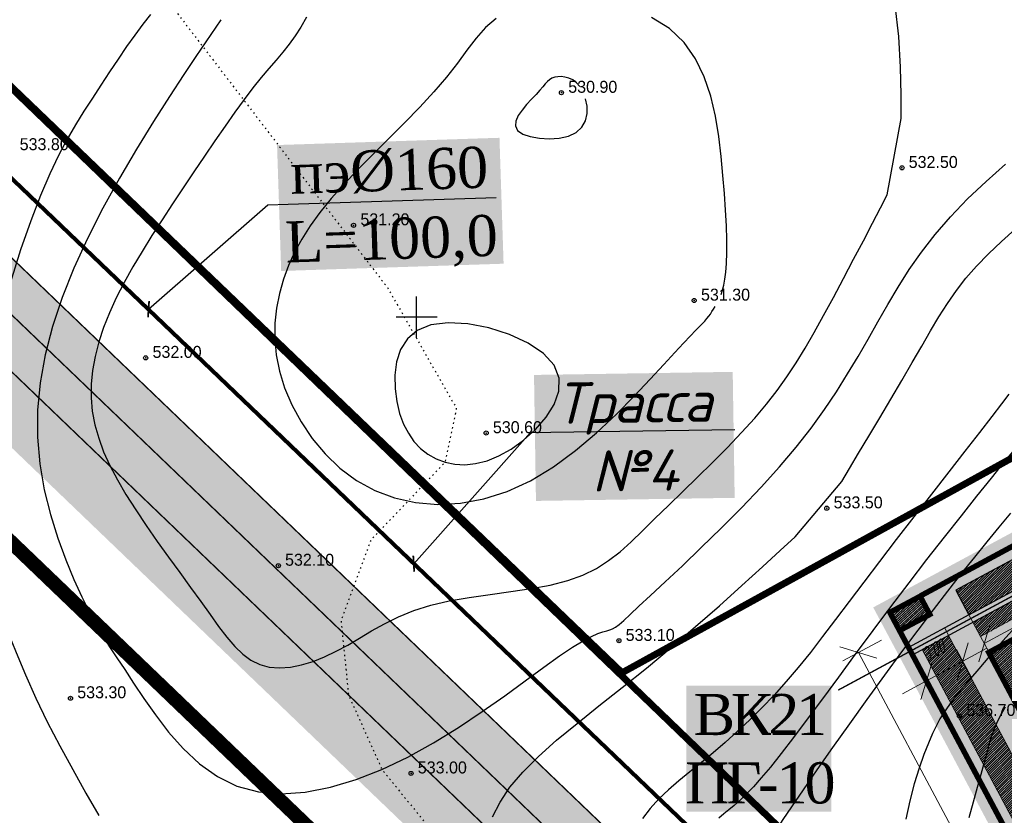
# Model space of a CAD drawing. Extents: x 0 to 361260, y 0 to 4201817.
# Tile 112 of 256: x 360421 to 360493, y 4200314 to 4200372. Entities that reach past the tile are written whole.
import ezdxf
from ezdxf import colors
from ezdxf.entities.mleader import LeaderData, LeaderLine
from ezdxf.math import Vec2, Vec3

# ---------------------------------------------------------------- set-up
doc = ezdxf.new("R2010")
doc.units = 0
doc.header["$LTSCALE"] = 0.5
doc.header["$MEASUREMENT"] = 0
doc.header["$PDMODE"] = 32
doc.header["$PDSIZE"] = 0.3
for name, pattern in [('CONTI', [0]), ('GOST2.303 6', [12, 8, -1.5, 1, -1.5]), ('STRIH', [2, 1, -1]), ('STRIH_1', [3, 2, -1]), ('Контура низ откосов  Штриховая 0.1-0.5 - - - - - - -', [0.6, 0.1, -0.5])]:
    doc.linetypes.add(name, pattern=pattern)
for name, color, linetype in [('(004) Точки рельефа', 7, 'Continuous'), ('(034) Формы рельефа', 32, 'Continuous'), ('0000000000', 7, 'Continuous'), ('GORIZDEFAULT', 32, 'CONTI'), ('PI_TTDEFAULT', 5, 'CONTI'), ('SETKR', 2, 'CONTI'), ('Водопровод 10', 7, 'Continuous'), ('Канализация 2', 7, 'Continuous'), ('Штрих Стекло', 7, 'Continuous')]:
    doc.layers.add(name, color=color, linetype=linetype)
doc.layers.add('.', color=7, linetype='Continuous', lineweight=15)
doc.styles.add('D-431', font='txt')
doc.styles.add('ESKD1', font='times.ttf', dxfattribs={"width": 0.6, "oblique": 15})
doc.styles.add('Times New Roman', font='times.ttf')
doc.dimstyles.new('GENPLAN', dxfattribs={"dimtxt": 1, "dimasz": 4, "dimexe": 1.3, "dimexo": 1.5, "dimgap": 1.2, "dimtad": 1, "dimzin": 0, "dimdsep": 46, "dimtxsty": 'ESKD1', "dimblk1": 'OBLIQUE', "dimblk2": 'OBLIQUE', "dimtsz": 1, "dimcen": -2, "dimadec": 0, "dimazin": 0, "dimtfac": 0.75, "dimtix": 1, "dimtmove": 0, "dimatfit": 3, "dimfxl": 1, "dimtvp": 1.2, "dimlwd": 0, "dimlwe": 0, "dimarcsym": 0})

# ---------------------------------------------------------------- blocks, each defined once
blk = doc.blocks.new('BL_333')
at = {"color": 0}
for p, q in [((0, -1.5), (0, 1.5)), ((-1.5, 0), (1.5, 0))]:
    blk.add_line(p, q, dxfattribs=at)
blk = doc.blocks.new('_ArchTick')
at = {"color": 0, "linetype": 'ByBlock', "const_width": 0.15}
blk.add_lwpolyline([(-0.5, -0.5), (0.5, 0.5)], dxfattribs=at)
blk = doc.blocks.new('*D312')
at = {"layer": '0000000000', "color": 0, "linetype": 'Continuous', "lineweight": 0, "transparency": 16777216}
for p, q in [((8604575.807, 479945.176), (8604574.662, 479947.762)), ((8604548.951, 479878.406), (8604575.235, 479946.469)), ((8604574.709, 479946.672), (8604576.448, 479946.001)), ((8604549.523, 479877.113), (8604548.378, 479879.699)), ((8604548.424, 479878.609), (8604550.163, 479877.938))]:
    blk.add_line(p, q, dxfattribs=at)
at = {"layer": 'Defpoints', "color": 0, "linetype": 'Continuous', "transparency": 16777216}
for p in [(8604573.309, 479947.213, -658.541), (8604575.235, 479946.469), (8604547.025, 479879.15, 313.43)]:
    blk.add_point(p, dxfattribs=at)
at = {"layer": '0000000000', "color": 0, "linetype": 'Continuous', "lineweight": 0, "transparency": 16777216, "insert": (8604560.515, 479913.098), "char_height": 1, "attachment_point": 5, "rotation": 68.88457, "style": 'ESKD1'}
blk.add_mtext('72.96', dxfattribs=at)
blk = doc.blocks.new('_Oblique')
at = {"color": 0, "linetype": 'ByBlock', "lineweight": -2}
blk.add_line((-0.5, -0.5), (0.5, 0.5), dxfattribs=at)
blk = doc.blocks.new('*D317')
at = {"layer": '0000000000', "color": 0, "linetype": 'Continuous', "lineweight": 0, "transparency": 16777216}
for p, q in [((8604548.603, 479876.395), (8604549.323, 479878.261)), ((8604549.175, 479875.102), (8604548.03, 479877.688)), ((8604548.603, 479876.395), (8604547.522, 479873.596)), ((8604547.703, 479876.742), (8604549.815, 479875.926)), ((8604548.094, 479872.303), (8604546.949, 479874.889)), ((8604546.623, 479873.943), (8604548.734, 479873.128)), ((8604547.522, 479873.596), (8604546.801, 479871.73))]:
    blk.add_line(p, q, dxfattribs=at)
at = {"layer": 'Defpoints', "color": 0, "linetype": 'Continuous', "transparency": 16777216}
for p in [(8604546.304, 479877.282, -658.541), (8604545.223, 479874.484, -658.541), (8604547.522, 479873.596)]:
    blk.add_point(p, dxfattribs=at)
at = {"layer": '0000000000', "color": 0, "linetype": 'Continuous', "lineweight": 0, "transparency": 16777216, "insert": (8604546.467, 479875.612), "char_height": 1, "attachment_point": 5, "rotation": 68.88457, "style": 'ESKD1'}
blk.add_mtext('3.00', dxfattribs=at)
blk = doc.blocks.new('*D318')
at = {"layer": '0000000000', "color": 0, "linetype": 'Continuous', "lineweight": 0, "transparency": 16777216}
for p, q in [((8604543.093, 479873.709), (8604541.923, 479870.729)), ((8604541.102, 479871.374), (8604543.694, 479872.505)), ((8604542.398, 479871.939), (8604591.052, 479852.841)), ((8604591.747, 479854.611), (8604590.577, 479851.631)), ((8604589.756, 479852.276), (8604592.348, 479853.407))]:
    blk.add_line(p, q, dxfattribs=at)
at = {"layer": 'Defpoints', "color": 0, "linetype": 'Continuous', "transparency": 16777216}
for p in [(8604543.641, 479875.105, 313.43), (8604592.295, 479856.007, 313.43), (8604591.052, 479852.841)]:
    blk.add_point(p, dxfattribs=at)
at = {"layer": '0000000000', "color": 0, "linetype": 'Continuous', "lineweight": 0, "transparency": 16777216, "insert": (8604567.35, 479863.982), "char_height": 1, "attachment_point": 5, "rotation": 338.56858, "style": 'ESKD1'}
blk.add_mtext('52.27', dxfattribs=at)
blk = doc.blocks.new('купкупкукуу')
at = {"layer": '.', "linetype": 'CONTI', "lineweight": 30}
h = blk.add_hatch(dxfattribs=at)
h.set_pattern_fill('ANSI31', color=72, angle=40.22838)
h.set_pattern_definition([(85.22837595, (8575768.79046, 421520.72065), (-0.12456677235, 0.01039803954), [])])
h.paths.add_polyline_path([(8604572.92, 479947.037), (8604571.181, 479948.085), (8604561.144, 479922.095), (8604563.012, 479921.38)])
h.paths.add_polyline_path([(8604571.4, 479948.653), (8604573.139, 479947.605), (8604593.347, 479939.419), (8604594.063, 479941.287), (8604572.006, 479950.222)])
h.paths.add_polyline_path([(8604544.848, 479880.003), (8604546.745, 479879.258), (8604562.796, 479920.82), (8604560.928, 479921.535)])
h.paths.add_polyline_path([(8604602.403, 479885.133), (8604598.099, 479873.688), (8604593.314, 479875.42), (8604597.682, 479886.926)])
h.paths.add_polyline_path([(8604545.791, 479875.12), (8604546.595, 479877.168), (8604560.535, 479871.694), (8604563.642, 479879.606), (8604566.497, 479878.484), (8604564.413, 479873.178), (8604593.582, 479861.723), (8604591.754, 479857.07)])
edge = h.paths.add_edge_path()
edge.add_arc((8604580.269, 479876.621), 3, 158.55946, 248.55946, ccw=False)
edge.add_line((8604577.476, 479877.717), (8604597.05, 479927.561))
edge.add_line((8604597.05, 479927.561), (8604602.688, 479925.277))
edge.add_arc((8604601.561, 479922.496), 3, -20.79163, 67.94661, ccw=False)
edge.add_line((8604604.366, 479921.431), (8604604.204, 479921.154))
edge.add_line((8604604.204, 479921.154), (8604597.688, 479923.713))
edge.add_line((8604597.688, 479923.713), (8604594.033, 479914.405))
edge.add_line((8604594.033, 479914.405), (8604600.548, 479911.846))
edge.add_line((8604600.548, 479911.846), (8604597.624, 479904.4))
edge.add_line((8604597.624, 479904.4), (8604591.108, 479906.958))
edge.add_line((8604591.108, 479906.958), (8604588.55, 479900.443))
edge.add_line((8604588.55, 479900.443), (8604595.065, 479897.884))
edge.add_line((8604595.065, 479897.884), (8604586.452, 479874.243))
edge.add_arc((8604583.643, 479875.296), 3, 248.55946, 339.4591, ccw=False)
edge.add_line((8604582.546, 479872.503), (8604579.172, 479873.828))
h.paths.add_polyline_path([(8604600.167, 479893.47), (8604612.453, 479925.799), (8604616.29, 479924.245), (8604617.923, 479928.277), (8604612.501, 479930.473), (8604611.577, 479928.191), (8604578.403, 479941.63), (8604568.487, 479916.379), (8604567.556, 479916.745), (8604564.632, 479909.299), (8604572.078, 479906.374), (8604573.474, 479905.826), (8604570.184, 479897.449), (8604572.046, 479896.718), (8604566.563, 479882.756), (8604565.104, 479883.329), (8604568.028, 479890.775), (8604554.997, 479895.893), (8604548.424, 479878.609), (8604547.305, 479879.042), (8604573.479, 479946.82), (8604597.865, 479936.941), (8604598.09, 479937.497), (8604593.903, 479939.194), (8604594.619, 479941.062), (8604619.641, 479930.925), (8604616.858, 479923.53), (8604604.841, 479891.695)])
at = {"layer": '.', "linetype": 'Continuous', "lineweight": 30, "ltscale": 3}
h = blk.add_hatch(dxfattribs=at)
h.set_pattern_fill('ANSI31', color=30, angle=398.22838)
h.set_pattern_definition([(83.22837595, (8575768.79046, 421520.72065), (-0.1241280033, 0.014739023), [])])
h.paths.add_polyline_path([(8604565.928, 479909.864), (8604568.121, 479915.449), (8604573.706, 479913.255), (8604571.513, 479907.671)])
h.paths.add_polyline_path([(8604566.084, 479889.927), (8604559.868, 479874.099), (8604549.637, 479878.141), (8604555.843, 479893.943)])
h.paths.add_polyline_path([(8604543.158, 479877.981), (8604542.245, 479875.654), (8604543.641, 479875.105), (8604544.555, 479877.432)])
h.paths.add_polyline_path([(8604593.459, 479868.169), (8604596.454, 479867.041), (8604598.498, 479872.469), (8604595.504, 479873.597)])
h.paths.add_polyline_path([(8604594.681, 479914.687), (8604597.971, 479923.065), (8604603.556, 479920.871), (8604600.266, 479912.494)])
h.paths.add_polyline_path([(8604591.391, 479906.31), (8604589.198, 479900.726), (8604594.783, 479898.532), (8604596.976, 479904.117)])
at = {"linetype": 'CONTI', "lineweight": 30, "const_width": 0.4}
for points, elevation in [([(8604543.148, 479877.993), (8604571.496, 479951.4), (8604620.7, 479931.467)], -657.555), ([(8604594.34, 479861.426), (8604592.295, 479856.007), (8604543.641, 479875.105)], 314.416)]:
    blk.add_lwpolyline(points, dxfattribs=dict(at, elevation=elevation))
at = {"linetype": 'CONTI', "lineweight": 30}
for points, elevation in [([(8604545.502, 479874.374), (8604573.479, 479946.82), (8604597.865, 479936.941)], -657.555), ([(8604560.928, 479921.535), (8604544.848, 479880.003), (8604546.745, 479879.258)], 314.416), ([(8604546.745, 479879.258), (8604562.796, 479920.82), (8604560.928, 479921.535)], 314.416), ([(8604546.745, 479879.258), (8604544.944, 479874.593)], 314.416)]:
    blk.add_lwpolyline(points, dxfattribs=dict(at, elevation=elevation))
at = {"color": 4, "linetype": 'STRIH', "lineweight": 30, "const_width": 0.1, "elevation": -657.555}
for points in [[(8604547.025, 479879.15), (8604573.309, 479947.213), (8604597.97, 479937.222)], [(8604545.223, 479874.484), (8604546.304, 479877.282)]]:
    blk.add_lwpolyline(points, dxfattribs=at)
at = {"linetype": 'CONTI', "lineweight": 30, "const_width": 0.4}
for points, elevation in [([(8604566.082, 479889.923), (8604559.868, 479874.099), (8604549.629, 479878.12), (8604555.843, 479893.943)], -657.555), ([(8604543.158, 479877.981), (8604542.245, 479875.654), (8604543.641, 479875.105), (8604544.555, 479877.432)], 341.971)]:
    blk.add_lwpolyline(points, close=True, dxfattribs=dict(at, elevation=elevation))
at = {"color": 1, "linetype": 'CONTI', "lineweight": 30, "const_width": 0.1}
for points, elevation in [([(8604546.304, 479877.282), (8604547.025, 479879.15)], -301.854), ([(8604543.062, 479868.887), (8604545.223, 479874.484)], -657.555)]:
    blk.add_lwpolyline(points, dxfattribs=dict(at, elevation=elevation))
at = {"layer": '0000000000', "linetype": 'Continuous', "lineweight": 0}
for points, elevation in [([(8604554.997, 479895.893), (8604548.424, 479878.609), (8604547.305, 479879.042), (8604573.479, 479946.82)], -657.555), ([(8604546.745, 479879.258), (8604547.305, 479879.042)], 314.416), ([(8604546.025, 479877.392), (8604546.595, 479877.168)], -657.555)]:
    blk.add_lwpolyline(points, dxfattribs=dict(at, elevation=elevation))
at = {"layer": '0000000000', "linetype": 'Continuous', "lineweight": 0, "elevation": -657.555}
for points in [[(8604566.084, 479889.927), (8604559.87, 479874.104), (8604549.631, 479878.125), (8604555.845, 479893.948)], [(8604545.791, 479875.12), (8604546.595, 479877.168), (8604560.535, 479871.694), (8604563.642, 479879.606), (8604566.497, 479878.484), (8604564.413, 479873.178), (8604593.582, 479861.723), (8604591.754, 479857.07)]]:
    blk.add_lwpolyline(points, close=True, dxfattribs=at)
at = {"layer": '0000000000', "color": 5, "linetype": 'Continuous', "lineweight": 0}
dim = blk.add_linear_dim(base=(8604575.235, 479946.469, 0.986), p1=(8604547.025, 479879.15, 314.416), p2=(8604573.309, 479947.213, -657.555), angle=68.88457, dimstyle='GENPLAN', dxfattribs=at)
dim.commit()
dim.dimension.update_dxf_attribs({"geometry": '*D312', "text_midpoint": (8604562.11, 479912.482, 0.986), "dimtype": 129})
dim = blk.add_aligned_dim(p1=(8604546.304, 479877.282, -657.555), p2=(8604545.223, 479874.484, -657.555), distance=2.464, dimstyle='GENPLAN', dxfattribs=at)
dim.commit()
dim.dimension.update_dxf_attribs({"geometry": '*D317', "text_midpoint": (8604546.467, 479875.612, 0.986)})
at = {"layer": '0000000000', "linetype": 'Continuous', "lineweight": 0}
dim = blk.add_aligned_dim(p1=(8604543.641, 479875.105, 314.416), p2=(8604592.295, 479856.007, 314.416), distance=-3.401, dimstyle='GENPLAN', dxfattribs=at)
dim.commit()
dim.dimension.update_dxf_attribs({"geometry": '*D318', "text_midpoint": (8604567.35, 479863.982, 0.986)})

msp = doc.modelspace()

# ---------------------------------------------------------------- hatches: boundary and pattern name
at = {"layer": '.', "linetype": 'Continuous'}
h = msp.add_hatch(color=5, dxfattribs=at)
h.dxf.hatch_style = 1
h.set_gradient(color1=(225, 227, 229), color2=(222, 224, 227), one_color=1, tint=0.88)
h.paths.add_polyline_path([(360519.249, 4200275.882), (360524.506, 4200278.774), (360520.166, 4200286.663), (360581.78, 4200320.574), (360556.369, 4200368.228), (360483.33, 4200328.786), (360509.038, 4200280.532), (360514.896, 4200283.766)])
at = {"layer": 'Штрих Стекло', "linetype": 'Continuous'}
h = msp.add_hatch(color=5, dxfattribs=at)
h.dxf.hatch_style = 1
h.set_gradient(color1=(173, 173, 173), color2=(166, 166, 166), one_color=1, tint=0.65)
edge = h.paths.add_edge_path()
edge.add_line((360067.205, 4200806.615), (360049.645, 4200796.938))
edge.add_arc((360052.059, 4200792.559), 5, 32.88524, 118.85775, ccw=False)
edge.add_line((360056.257, 4200795.274), (360060.259, 4200789.085))
edge.add_line((360060.259, 4200789.085), (360069.039, 4200793.924))
edge.add_line((360069.039, 4200793.924), (360065.267, 4200799.758))
edge.add_arc((360069.63, 4200802.227), 5.014, 118.92591, 209.50369, ccw=False)
edge = h.paths.add_edge_path()
edge.add_line((360236.317, 4200517.23), (360498.797, 4200265.225))
edge.add_arc((360509.185, 4200276.045), 15, 226.16627, 298.85775)
edge.add_line((360516.425, 4200262.908), (361136.886, 4200604.824))
edge.add_arc((361129.646, 4200617.961), 15, 298.85775, 396.46852)
edge.add_line((361141.709, 4200626.877), (360736.189, 4201168.806))
edge.add_arc((360740.21, 4201171.777), 5, 118.85775, 216.46852, ccw=False)
edge.add_line((360737.797, 4201176.157), (360731.547, 4201172.713))
edge.add_line((360731.547, 4201172.713), (361139.296, 4200625.094))
edge.add_arc((361129.646, 4200617.961), 12, -61.14225, 36.46852, ccw=False)
edge.add_line((361135.438, 4200607.451), (360507.891, 4200266.197))
edge.add_line((360507.891, 4200266.197), (360237.512, 4200520.465))
edge.add_line((360237.512, 4200520.465), (360062.893, 4200790.537))
edge.add_line((360062.893, 4200790.537), (360060.259, 4200789.085))
edge.add_line((360060.259, 4200789.085), (360234.992, 4200518.836))
edge.add_arc((360242.55, 4200523.723), 9, 212.88524, 226.16627)
edge = h.paths.add_edge_path(flags=16)
edge.add_line((360274.624, 4200503.308), (360634.832, 4200701.808))
edge.add_arc((360637.246, 4200697.429), 5, 28.85775, 118.85775, ccw=False)
edge.add_line((360641.625, 4200699.842), (360789.915, 4200430.746))
edge.add_arc((360785.536, 4200428.333), 5, -61.14225, 28.85775, ccw=False)
edge.add_line((360787.949, 4200423.954), (360511.598, 4200271.666))
edge.add_arc((360509.185, 4200276.045), 5, 226.82384, 298.85775, ccw=False)
edge.add_line((360505.764, 4200272.399), (360273.569, 4200495.328))
edge.add_arc((360277.037, 4200498.929), 5, 118.85775, 226.07521, ccw=False)
h.paths.add_polyline_path([(360274.624, 4200503.308), (360631.329, 4200699.877), (360780.102, 4200429.905), (360509.832, 4200280.969)], flags=0)
edge = h.paths.add_edge_path(flags=16)
edge.add_line((360648.845, 4200709.53), (360942.986, 4200871.621))
edge.add_arc((360945.4, 4200867.242), 5, 36.46852, 118.85775, ccw=False)
edge.add_line((360949.42, 4200870.214), (361133.667, 4200620.933))
edge.add_arc((361129.646, 4200617.961), 5, -61.14225, 36.46852, ccw=False)
edge.add_line((361132.059, 4200613.582), (360801.962, 4200431.676))
edge.add_arc((360799.549, 4200436.055), 5, 208.85775, 298.85775, ccw=False)
edge.add_line((360795.17, 4200433.642), (360646.88, 4200702.738))
edge.add_arc((360651.259, 4200705.151), 5, 118.85775, 208.85775, ccw=False)
h.paths.add_polyline_path([(360652.349, 4200711.46), (360938.867, 4200869.351), (361123.713, 4200619.259), (360801.122, 4200441.489)], flags=0)
edge = h.paths.add_edge_path(flags=17)
edge.add_line((361139.296, 4200625.094), (360731.547, 4201172.713))
edge.add_line((360731.547, 4201172.713), (360723.659, 4201168.366))
edge.add_arc((360726.073, 4201163.987), 5, 36.46852, 118.85775, ccw=False)
edge.add_line((360730.093, 4201166.959), (360939.826, 4200883.196))
edge.add_arc((360935.805, 4200880.224), 5, -61.14225, 36.46852, ccw=False)
edge.add_line((360938.218, 4200875.845), (360645.95, 4200714.785))
edge.add_arc((360643.536, 4200719.164), 5, 208.85775, 298.85775, ccw=False)
edge.add_line((360639.157, 4200716.751), (360490.867, 4200985.847))
edge.add_arc((360495.246, 4200988.26), 5, 118.85775, 208.85775, ccw=False)
edge.add_line((360492.833, 4200992.639), (360478.82, 4200984.917))
edge.add_arc((360481.233, 4200980.538), 5, 28.85775, 118.85775, ccw=False)
edge.add_line((360485.612, 4200982.951), (360633.903, 4200713.855))
edge.add_arc((360629.523, 4200711.442), 5, -61.14225, 28.85552, ccw=False)
edge.add_line((360631.937, 4200707.063), (360550.485, 4200662.177))
edge.add_arc((360548.072, 4200666.557), 5, 208.85775, 298.85775, ccw=False)
edge.add_line((360543.693, 4200664.143), (360395.403, 4200933.239))
edge.add_arc((360399.782, 4200935.652), 5, 118.85775, 208.85775, ccw=False)
edge.add_line((360397.369, 4200940.032), (360749.145, 4201133.884))
edge.add_arc((360751.558, 4201129.505), 5, 36.46852, 118.85775, ccw=False)
edge.add_line((360755.579, 4201132.477), (360745.985, 4201145.458))
edge.add_arc((360741.964, 4201142.486), 5, -61.14225, 36.46852, ccw=False)
edge.add_line((360744.377, 4201138.107), (360086.378, 4200775.506))
edge.add_arc((360084.042, 4200779.927), 5, 212.88524, 297.85041, ccw=False)
edge.add_line((360079.844, 4200777.212), (360088.552, 4200763.743))
edge.add_arc((360092.751, 4200766.458), 5, 118.85775, 212.88524, ccw=False)
edge.add_line((360090.338, 4200770.837), (360383.356, 4200932.309))
edge.add_arc((360385.769, 4200927.93), 5, 28.85775, 118.85775, ccw=False)
edge.add_line((360390.148, 4200930.343), (360538.438, 4200661.248))
edge.add_arc((360534.059, 4200658.834), 5, -61.14225, 28.85775, ccw=False)
edge.add_line((360536.472, 4200654.455), (360267.361, 4200506.157))
edge.add_arc((360264.948, 4200510.536), 5, 226.16627, 298.85775, ccw=False)
edge.add_line((360261.485, 4200506.929), (360243.327, 4200524.363))
edge.add_line((360243.327, 4200524.363), (360069.039, 4200793.924))
edge.add_line((360069.039, 4200793.924), (360062.893, 4200790.537))
edge.add_line((360062.893, 4200790.537), (360237.512, 4200520.465))
edge.add_line((360237.512, 4200520.465), (360507.891, 4200266.197))
edge.add_line((360507.891, 4200266.197), (361135.438, 4200607.451))
edge.add_arc((361129.646, 4200617.961), 12, 298.85775, 396.46852)

# ---------------------------------------------------------------- linework, layer by layer
at = {"layer": '(034) Формы рельефа', "linetype": 'Контура низ откосов  Штриховая 0.1-0.5 - - - - - - -', "elevation": 551.5, "flags": 128}
msp.add_lwpolyline([(360422.83, 4200713.783), (360423.97, 4200705.819), (360427.685, 4200701.92), (360438.089, 4200692.203), (360444.772, 4200681.827), (360448.259, 4200670.998), (360450.858, 4200660.367), (360451.5, 4200650), (360452.26, 4200641.32), (360452.585, 4200627.311), (360450.57, 4200616.24), (360445.21, 4200606.184), (360443.127, 4200599.811), (360443.127, 4200594.447), (360440.18, 4200585.94), (360438.18, 4200576.565), (360433.658, 4200559.69), (360431.833, 4200542.201), (360430.991, 4200533.035), (360432.095, 4200525.76), (360437.187, 4200508.125), (360440.65, 4200493.709), (360441.089, 4200478.084), (360439.308, 4200458.162), (360430.259, 4200449.118), (360426.674, 4200438.489), (360422.73, 4200422.51), (360418.644, 4200410.398), (360417.818, 4200392.146), (360421.895, 4200384.058), (360430.882, 4200374.337), (360447.898, 4200352.108), (360452.902, 4200343.334), (360452.08, 4200339.39), (360446.662, 4200333.704), (360444.483, 4200327.826), (360445.031, 4200322.387), (360447.47, 4200316.95), (360452.542, 4200310.709), (360466.922, 4200300.698), (360474.36, 4200289.513), (360476.648, 4200283.775), (360478.533, 4200277.019), (360478.237, 4200268.173), (360480.299, 4200257.19), (360485.37, 4200243.88), (360491.26, 4200231.27), (360501.642, 4200224.105), (360508.221, 4200218.932), (360521.671, 4200212.949)], dxfattribs=at)
at = {"ltscale": 0.149071, "const_width": 0.1}
msp.add_lwpolyline([(359943.476, 4200738.432), (360053.157, 4200798.874, -0.393772), (360059.769, 4200797.209), (360238.667, 4200520.519), (360501.567, 4200268.11, 0.328259), (360514.494, 4200266.411), (361134.955, 4200608.327, 0.453677), (361138.492, 4200624.499), (360736.189, 4201168.806, -0.453677), (360737.797, 4201176.157), (360868.753, 4201248.322)], format="xyb", dxfattribs=at)
msp.add_lwpolyline([(360052.603, 4200791.717), (360231.678, 4200514.752), (360505.949, 4200251.426), (361159.312, 4200611.473), (360744.344, 4201172.914)], dxfattribs=at)
at = {"color": 1, "linetype": 'GOST2.303 6', "lineweight": 30, "const_width": 1.035}
msp.add_lwpolyline([(360055.869, 4200786.666), (360747.942, 4201168.046), (361159.312, 4200611.473), (360505.949, 4200251.426), (360231.678, 4200514.752)], close=True, dxfattribs=at)
at = {"color": 7, "linetype": 'STRIH_1', "ltscale": 2, "true_color": 0xffffff, "const_width": 0.1}
msp.add_lwpolyline([(360062.093, 4200799.14), (360240.997, 4200522.441), (360503.645, 4200270.274, 0.328259), (360513.046, 4200269.038), (361133.507, 4200610.954, 0.453677), (361136.08, 4200622.716), (360733.263, 4201167.717)], format="xyb", dxfattribs=at)
at = {"ltscale": 0.149071, "const_width": 0.1}
msp.add_lwpolyline([(360641.625, 4200699.842), (360789.915, 4200430.746, -0.414214), (360787.949, 4200423.954), (360511.598, 4200271.666, -0.328259), (360505.722, 4200272.438), (360273.574, 4200495.323, -0.505731), (360274.624, 4200503.308), (360634.832, 4200701.808, -0.414214)], format="xyb", close=True, dxfattribs=at)
at = {"color": 5, "linetype": 'Continuous', "lineweight": 106}
for points in [[(360262.215, 4200509.59), (360300.018, 4200475.532), (360459.819, 4200322.369)], [(360459.819, 4200322.369), (360508.453, 4200275.756), (360673.542, 4200366.487)]]:
    msp.add_lwpolyline(points, dxfattribs=at)
at = {"color": 0, "ltscale": 0.149071, "const_width": 0.5}
msp.add_lwpolyline([(360396.781, 4200389.509), (360514.475, 4200454.367), (360587.266, 4200323.349), (360509.753, 4200280.634)], close=True, dxfattribs=at)
at = {"layer": 'GORIZDEFAULT', "color": 32}
for points in [[(360438.56, 4200324.61, 532.5), (360439.25, 4200324.43, 532.5), (360440, 4200324.37, 532.5), (360440.79, 4200324.43, 532.5), (360441.61, 4200324.58, 532.5), (360442.45, 4200324.84, 532.5), (360443.29, 4200325.17, 532.5), (360444.14, 4200325.58, 532.5), (360444.98, 4200326.04, 532.5), (360445.84, 4200326.55, 532.5), (360446.72, 4200327.07, 532.5), (360447.66, 4200327.59, 532.5), (360448.68, 4200328.09, 532.5), (360449.79, 4200328.55, 532.5), (360451.03, 4200328.94, 532.5), (360452.39, 4200329.26, 532.5), (360453.85, 4200329.51, 532.5), (360455.36, 4200329.73, 532.5), (360456.88, 4200329.94, 532.5), (360458.36, 4200330.16, 532.5), (360459.75, 4200330.42, 532.5), (360461.03, 4200330.74, 532.5), (360462.14, 4200331.14, 532.5), (360463.13, 4200331.63, 532.5), (360464.02, 4200332.2, 532.5), (360464.85, 4200332.85, 532.5), (360465.67, 4200333.58, 532.5), (360466.5, 4200334.39, 532.5), (360467.4, 4200335.28, 532.5), (360468.38, 4200336.23, 532.5), (360469.43, 4200337.25, 532.5), (360470.51, 4200338.3, 532.5), (360471.61, 4200339.38, 532.5), (360472.69, 4200340.47, 532.5), (360473.72, 4200341.55, 532.5), (360474.68, 4200342.6, 532.5), (360475.54, 4200343.62, 532.5), (360476.32, 4200344.62, 532.5), (360477.03, 4200345.63, 532.5), (360477.71, 4200346.65, 532.5), (360478.36, 4200347.73, 532.5), (360479.02, 4200348.87, 532.5), (360479.7, 4200350.1, 532.5), (360480.42, 4200351.42, 532.5), (360481.16, 4200352.81, 532.5), (360481.9, 4200354.21, 532.5), (360482.62, 4200355.56, 532.5), (360483.28, 4200356.84, 532.5), (360483.87, 4200357.97, 532.5), (360484.35, 4200358.92, 532.5), (360485.38, 4200364.49, 532.5), (360485.37, 4200366.21, 532.5), (360485.32, 4200368.24, 532.5), (360485.19, 4200370.47, 532.5), (360484.93, 4200372.77, 532.5)], [(360430.57, 4200372.08, 533.5), (360430.02, 4200371.38, 533.5), (360429.44, 4200370.59, 533.5), (360428.83, 4200369.74, 533.5), (360428.22, 4200368.83, 533.5), (360427.59, 4200367.89, 533.5), (360426.96, 4200366.93, 533.5), (360426.34, 4200365.97, 533.5), (360425.72, 4200365.02, 533.5), (360425.11, 4200364.04, 533.5), (360424.5, 4200362.98, 533.5), (360423.87, 4200361.8, 533.5), (360423.22, 4200360.45, 533.5), (360422.55, 4200358.87, 533.5), (360421.84, 4200357.03, 533.5), (360421.1, 4200354.9, 533.5), (360420.35, 4200352.55, 533.5)], [(360435.71, 4200371.71, 533), (360433.89, 4200369.03, 533), (360433.01, 4200367.7, 533), (360431.96, 4200366.1, 533), (360430.79, 4200364.27, 533), (360429.56, 4200362.26, 533), (360428.31, 4200360.14, 533), (360427.1, 4200357.94, 533), (360425.98, 4200355.74, 533), (360424.98, 4200353.56, 533), (360424.13, 4200351.41, 533), (360423.43, 4200349.31, 533), (360422.89, 4200347.23, 533), (360422.52, 4200345.19, 533), (360422.33, 4200343.19, 533), (360422.32, 4200341.21, 533), (360422.49, 4200339.26, 533), (360422.82, 4200337.37, 533), (360423.27, 4200335.56, 533), (360423.81, 4200333.85, 533), (360424.39, 4200332.26, 533), (360424.99, 4200330.83, 533), (360425.57, 4200329.56, 533), (360426.1, 4200328.48, 533), (360426.6, 4200327.55, 533), (360427.09, 4200326.71, 533), (360427.59, 4200325.91, 533), (360428.12, 4200325.11, 533), (360428.7, 4200324.24, 533), (360429.35, 4200323.26, 533), (360430.1, 4200322.14, 533), (360430.95, 4200320.93, 533), (360431.9, 4200319.68, 533), (360432.97, 4200318.47, 533), (360434.15, 4200317.36, 533), (360435.46, 4200316.43, 533), (360436.89, 4200315.72, 533)], [(360441.96, 4200371.89, 532.5), (360441.56, 4200371.17, 532.5), (360441.14, 4200370.52, 532.5), (360440.7, 4200369.91, 532.5), (360440.24, 4200369.33, 532.5), (360439.75, 4200368.75, 532.5), (360439.22, 4200368.14, 532.5), (360438.66, 4200367.48, 532.5), (360438.06, 4200366.74, 532.5), (360437.42, 4200365.89, 532.5), (360436.73, 4200364.96, 532.5), (360436.02, 4200363.94, 532.5), (360435.28, 4200362.87, 532.5), (360434.52, 4200361.75, 532.5), (360433.75, 4200360.6, 532.5), (360432.97, 4200359.44, 532.5), (360432.19, 4200358.27, 532.5), (360431.43, 4200357.1, 532.5), (360430.68, 4200355.94, 532.5), (360429.96, 4200354.79, 532.5), (360429.28, 4200353.65, 532.5), (360428.65, 4200352.52, 532.5), (360428.08, 4200351.4, 532.5), (360427.58, 4200350.31, 532.5), (360427.15, 4200349.23, 532.5), (360426.8, 4200348.17, 532.5), (360426.53, 4200347.12, 532.5), (360426.35, 4200346.1, 532.5), (360426.25, 4200345.08, 532.5), (360426.24, 4200344.09, 532.5), (360426.33, 4200343.11, 532.5), (360426.52, 4200342.13, 532.5), (360426.8, 4200341.15, 532.5), (360427.16, 4200340.16, 532.5), (360427.62, 4200339.15, 532.5), (360428.16, 4200338.11, 532.5), (360428.79, 4200337.04, 532.5), (360429.5, 4200335.92, 532.5), (360430.26, 4200334.77, 532.5), (360431.07, 4200333.61, 532.5), (360431.9, 4200332.46, 532.5), (360432.71, 4200331.33, 532.5), (360433.51, 4200330.24, 532.5), (360434.25, 4200329.21, 532.5), (360434.93, 4200328.26, 532.5), (360435.55, 4200327.39, 532.5), (360436.15, 4200326.61, 532.5), (360436.73, 4200325.94, 532.5), (360437.31, 4200325.38, 532.5), (360437.91, 4200324.93, 532.5), (360438.56, 4200324.61, 532.5)], [(360455.81, 4200371.8, 531.5), (360455.03, 4200371.13, 531.5), (360454.34, 4200370.35, 531.5), (360453.68, 4200369.48, 531.5), (360452.98, 4200368.53, 531.5), (360452.19, 4200367.51, 531.5), (360451.27, 4200366.44, 531.5), (360450.23, 4200365.32, 531.5), (360449.12, 4200364.18, 531.5), (360447.97, 4200363.03, 531.5), (360446.82, 4200361.89, 531.5), (360445.72, 4200360.77, 531.5), (360444.69, 4200359.68, 531.5), (360443.76, 4200358.64, 531.5), (360442.95, 4200357.63, 531.5), (360442.23, 4200356.66, 531.5), (360441.62, 4200355.69, 531.5), (360441.09, 4200354.73, 531.5), (360440.64, 4200353.75, 531.5), (360440.28, 4200352.75, 531.5), (360439.99, 4200351.72, 531.5), (360439.78, 4200350.65, 531.5), (360439.66, 4200349.54, 531.5), (360439.65, 4200348.41, 531.5), (360439.76, 4200347.24, 531.5), (360440, 4200346.05, 531.5), (360440.37, 4200344.82, 531.5), (360440.9, 4200343.58, 531.5), (360441.57, 4200342.33, 531.5), (360442.38, 4200341.13, 531.5), (360443.33, 4200340, 531.5), (360444.41, 4200338.96, 531.5), (360445.62, 4200338.06, 531.5), (360446.95, 4200337.32, 531.5), (360448.39, 4200336.78, 531.5), (360449.93, 4200336.44, 531.5), (360451.55, 4200336.31, 531.5), (360453.21, 4200336.4, 531.5), (360454.91, 4200336.71, 531.5), (360456.62, 4200337.25, 531.5), (360458.32, 4200338.03, 531.5), (360459.99, 4200339.05, 531.5), (360461.61, 4200340.24, 531.5), (360463.14, 4200341.54, 531.5), (360464.58, 4200342.89, 531.5), (360465.89, 4200344.21, 531.5), (360467.05, 4200345.45, 531.5), (360468.05, 4200346.53, 531.5)], [(360472.22, 4200351.64, 531.5), (360472.32, 4200351.95, 531.5), (360472.42, 4200352.32, 531.5), (360472.5, 4200352.76, 531.5), (360472.57, 4200353.28, 531.5), (360472.61, 4200353.9, 531.5), (360472.64, 4200354.7, 531.5), (360472.64, 4200355.62, 531.5), (360472.62, 4200356.65, 531.5), (360472.56, 4200357.79, 531.5), (360472.48, 4200359.02, 531.5), (360472.36, 4200360.33, 531.5), (360472.22, 4200361.72, 531.5), (360472.05, 4200363.18, 531.5), (360471.81, 4200364.66, 531.5), (360471.47, 4200366.13, 531.5), (360471, 4200367.54, 531.5), (360470.37, 4200368.86, 531.5), (360469.54, 4200370.05, 531.5), (360468.47, 4200371.07, 531.5), (360467.15, 4200371.88, 531.5)], [(360461.92, 4200366.82, 531), (360461.67, 4200367.1, 531), (360461.4, 4200367.31, 531), (360461.12, 4200367.44, 531), (360460.83, 4200367.52, 531), (360460.56, 4200367.55, 531), (360460.31, 4200367.54, 531), (360460.08, 4200367.5, 531), (360459.88, 4200367.43, 531), (360459.71, 4200367.32, 531), (360459.55, 4200367.19, 531), (360459.39, 4200367.02, 531), (360459.21, 4200366.81, 531), (360458.99, 4200366.55, 531), (360458.72, 4200366.25, 531), (360458.39, 4200365.9, 531), (360458.03, 4200365.52, 531), (360457.7, 4200365.11, 531), (360457.42, 4200364.71, 531), (360457.24, 4200364.31, 531), (360457.21, 4200363.95, 531), (360457.37, 4200363.62, 531), (360457.75, 4200363.36, 531), (360458.29, 4200363.17, 531), (360458.96, 4200363.05, 531), (360459.68, 4200363.01, 531), (360460.41, 4200363.06, 531), (360461.08, 4200363.21, 531), (360461.64, 4200363.47, 531)], [(360461.64, 4200363.47, 531), (360462.07, 4200363.85, 531), (360462.33, 4200364.33, 531), (360462.44, 4200364.86, 531), (360462.44, 4200365.4, 531), (360462.34, 4200365.94, 531)], [(360436.89, 4200315.72, 533), (360438.45, 4200315.31, 533), (360440.12, 4200315.18, 533), (360441.88, 4200315.3, 533), (360443.71, 4200315.65, 533), (360445.58, 4200316.21, 533), (360447.47, 4200316.95, 533), (360449.37, 4200317.85, 533), (360451.23, 4200318.89, 533), (360453.05, 4200320.01, 533), (360454.79, 4200321.18, 533), (360456.43, 4200322.33, 533), (360457.93, 4200323.42, 533), (360459.28, 4200324.41, 533), (360460.44, 4200325.24, 533), (360461.39, 4200325.88, 533), (360462.16, 4200326.34, 533), (360462.76, 4200326.66, 533), (360463.23, 4200326.87, 533), (360463.6, 4200327, 533), (360463.88, 4200327.08, 533), (360464.11, 4200327.14, 533), (360464.31, 4200327.22, 533), (360464.52, 4200327.34, 533), (360464.78, 4200327.54, 533), (360465.12, 4200327.84, 533), (360465.6, 4200328.27, 533), (360466.23, 4200328.87, 533), (360467.07, 4200329.65, 533), (360468.14, 4200330.65, 533), (360469.4, 4200331.83, 533), (360470.78, 4200333.15, 533), (360472.24, 4200334.57, 533), (360473.71, 4200336.05, 533), (360475.15, 4200337.56, 533), (360476.5, 4200339.05, 533), (360477.71, 4200340.49, 533), (360478.8, 4200341.88, 533), (360479.77, 4200343.23, 533), (360480.65, 4200344.54, 533), (360481.46, 4200345.84, 533), (360482.22, 4200347.11, 533), (360482.95, 4200348.38, 533), (360483.67, 4200349.64, 533), (360484.39, 4200350.91, 533), (360485.15, 4200352.18, 533), (360485.96, 4200353.46, 533), (360486.85, 4200354.73, 533), (360487.85, 4200356.02, 533), (360488.97, 4200357.32, 533), (360490.22, 4200358.62, 533), (360491.58, 4200359.9, 533), (360492.98, 4200361.15, 533)], [(360455.55, 4200313.5, 533.5), (360456.1, 4200314.56, 533.5), (360456.81, 4200315.65, 533.5), (360457.75, 4200316.76, 533.5), (360458.89, 4200317.9, 533.5), (360460.22, 4200319.08, 533.5), (360461.71, 4200320.3, 533.5), (360463.31, 4200321.59, 533.5), (360465.01, 4200322.93, 533.5), (360466.78, 4200324.35, 533.5), (360468.57, 4200325.85, 533.5), (360470.36, 4200327.39, 533.5), (360472.1, 4200328.91, 533.5), (360473.74, 4200330.38, 533.5), (360475.24, 4200331.74, 533.5), (360476.55, 4200332.94, 533.5), (360477.64, 4200333.95, 533.5), (360481.04, 4200337.99, 533.5), (360481.6, 4200338.93, 533.5), (360482.26, 4200340.04, 533.5), (360483.01, 4200341.3, 533.5), (360483.81, 4200342.63, 533.5), (360484.62, 4200344, 533.5), (360485.42, 4200345.36, 533.5), (360486.18, 4200346.67, 533.5), (360486.87, 4200347.87, 533.5), (360487.51, 4200348.98, 533.5), (360488.13, 4200350.01, 533.5), (360488.75, 4200350.99, 533.5), (360489.4, 4200351.92, 533.5), (360490.1, 4200352.82, 533.5), (360490.87, 4200353.72, 533.5), (360491.74, 4200354.61, 533.5), (360492.69, 4200355.51, 533.5), (360493.7, 4200356.41, 533.5)], [(360468.05, 4200346.53, 531.5), (360468.85, 4200347.4, 531.5), (360469.49, 4200348.08, 531.5), (360469.99, 4200348.61, 531.5), (360470.36, 4200349, 531.5), (360470.65, 4200349.29, 531.5), (360470.86, 4200349.52, 531.5), (360471.04, 4200349.7, 531.5), (360471.19, 4200349.88, 531.5), (360471.32, 4200350.05, 531.5), (360471.45, 4200350.21, 531.5), (360471.56, 4200350.39, 531.5), (360471.68, 4200350.57, 531.5), (360471.79, 4200350.76, 531.5)], [(360456.9, 4200340.35, 531), (360457.81, 4200341.01, 531), (360458.69, 4200341.79, 531), (360459.45, 4200342.67, 531), (360460.04, 4200343.61, 531), (360460.38, 4200344.58, 531), (360460.4, 4200345.54, 531), (360460.05, 4200346.47, 531), (360459.27, 4200347.33, 531), (360458.14, 4200348.09, 531), (360456.77, 4200348.72, 531), (360455.27, 4200349.2, 531), (360453.74, 4200349.5, 531), (360452.3, 4200349.58, 531), (360451.04, 4200349.43, 531), (360450.05, 4200349.02, 531), (360449.33, 4200348.4, 531), (360448.83, 4200347.61, 531), (360448.54, 4200346.71, 531), (360448.42, 4200345.74, 531), (360448.43, 4200344.76, 531), (360448.56, 4200343.82, 531), (360448.76, 4200342.96, 531), (360449.04, 4200342.18, 531), (360449.4, 4200341.5, 531), (360449.81, 4200340.9, 531), (360450.29, 4200340.39, 531), (360450.83, 4200339.97, 531), (360451.43, 4200339.63, 531), (360452.08, 4200339.39, 531), (360452.78, 4200339.24, 531), (360453.53, 4200339.21, 531), (360454.31, 4200339.29, 531), (360455.14, 4200339.5, 531), (360456, 4200339.85, 531), (360456.9, 4200340.35, 531)], [(360493.22, 4200344.36, 534.5), (360492.69, 4200343.65, 534.5), (360491.98, 4200342.73, 534.5), (360491.08, 4200341.56, 534.5), (360490.02, 4200340.2, 534.5), (360488.84, 4200338.68, 534.5), (360487.58, 4200337.06, 534.5), (360486.29, 4200335.4, 534.5), (360485.01, 4200333.74, 534.5), (360483.78, 4200332.13, 534.5), (360482.64, 4200330.62, 534.5), (360481.58, 4200329.21, 534.5), (360480.58, 4200327.9, 534.5), (360479.64, 4200326.66, 534.5), (360478.74, 4200325.5, 534.5), (360477.85, 4200324.4, 534.5), (360476.97, 4200323.37, 534.5), (360476.09, 4200322.38, 534.5), (360475.2, 4200321.45, 534.5), (360474.31, 4200320.56, 534.5), (360473.41, 4200319.72, 534.5), (360472.53, 4200318.92, 534.5), (360471.65, 4200318.16, 534.5), (360470.79, 4200317.45, 534.5), (360469.95, 4200316.77, 534.5), (360469.14, 4200316.12, 534.5), (360468.38, 4200315.47, 534.5), (360467.67, 4200314.8, 534.5), (360467.04, 4200314.11, 534.5), (360466.5, 4200313.38, 534.5)], [(360493.64, 4200340.33, 535), (360492.85, 4200339.36, 535), (360491.93, 4200338.22, 535), (360490.88, 4200336.92, 535), (360489.74, 4200335.47, 535), (360488.51, 4200333.92, 535), (360487.23, 4200332.28, 535), (360485.92, 4200330.58, 535), (360484.6, 4200328.84, 535), (360483.3, 4200327.1, 535), (360482.02, 4200325.37, 535), (360480.79, 4200323.7, 535), (360479.62, 4200322.11, 535), (360478.52, 4200320.62, 535), (360477.52, 4200319.28, 535), (360476.62, 4200318.11, 535), (360475.84, 4200317.13, 535), (360475.16, 4200316.33, 535), (360474.58, 4200315.67, 535), (360474.06, 4200315.14, 535), (360473.61, 4200314.7, 535), (360473.19, 4200314.33, 535), (360472.8, 4200314, 535), (360472.42, 4200313.7, 535), (360472.05, 4200313.4, 535)], [(360417.23, 4200336.88, 533.5), (360417.34, 4200335.65, 533.5), (360417.55, 4200334.52, 533.5), (360417.84, 4200333.45, 533.5), (360418.2, 4200332.38, 533.5), (360418.6, 4200331.26, 533.5), (360419.07, 4200329.96, 533.5), (360419.58, 4200328.56, 533.5), (360420.15, 4200327.06, 533.5), (360420.77, 4200325.49, 533.5), (360421.45, 4200323.85, 533.5), (360422.21, 4200322.16, 533.5), (360423.04, 4200320.43, 533.5), (360423.95, 4200318.68, 533.5), (360424.9, 4200316.94, 533.5), (360425.86, 4200315.23, 533.5), (360426.8, 4200313.59, 533.5)], [(360493.36, 4200335.66, 535.5), (360492.51, 4200334.65, 535.5), (360491.63, 4200333.58, 535.5), (360490.72, 4200332.46, 535.5), (360489.76, 4200331.26, 535.5), (360488.76, 4200329.98, 535.5), (360487.7, 4200328.61, 535.5), (360486.58, 4200327.13, 535.5), (360485.4, 4200325.55, 535.5), (360484.15, 4200323.84, 535.5), (360482.87, 4200322.07, 535.5), (360481.59, 4200320.29, 535.5), (360480.36, 4200318.56, 535.5), (360479.22, 4200316.93, 535.5), (360478.21, 4200315.47, 535.5), (360477.36, 4200314.22, 535.5), (360476.74, 4200313.29, 535.5), (360476.28, 4200312.57, 535.5), (360475.96, 4200312.02, 535.5), (360475.75, 4200311.61, 535.5)], [(360493.95, 4200327.64, 536.5), (360492.79, 4200326.34, 536.5), (360491.82, 4200325.22, 536.5), (360491.04, 4200324.31, 536.5), (360490.43, 4200323.6, 536.5), (360489.96, 4200323.04, 536.5), (360489.61, 4200322.61, 536.5), (360489.33, 4200322.27, 536.5), (360489.1, 4200321.97, 536.5), (360488.89, 4200321.69, 536.5), (360488.68, 4200321.39, 536.5), (360488.45, 4200321.05, 536.5), (360488.2, 4200320.65, 536.5), (360487.94, 4200320.17, 536.5), (360487.66, 4200319.58, 536.5), (360487.36, 4200318.88, 536.5), (360487.03, 4200318.04, 536.5), (360486.68, 4200317.04, 536.5), (360486.33, 4200315.91, 536.5), (360486, 4200314.66, 536.5), (360485.71, 4200313.32, 536.5)], [(360492.97, 4200321.5, 537), (360492.67, 4200321, 537), (360492.42, 4200320.53, 537), (360492.22, 4200320.09, 537), (360492.05, 4200319.64, 537), (360491.9, 4200319.18, 537), (360491.75, 4200318.66, 537), (360491.59, 4200318.07, 537), (360491.4, 4200317.39, 537), (360491.18, 4200316.58, 537), (360490.91, 4200315.64, 537), (360490.62, 4200314.57, 537), (360490.32, 4200313.41, 537)]]:
    msp.add_polyline3d(points, dxfattribs=at)
at = {"layer": 'PI_TTDEFAULT', "color": 5}
for p in [(360460.57, 4200366.38, 530.9), (360485.43, 4200360.89, 532.5), (360445.4, 4200356.69, 531.2), (360470.26, 4200351.2, 531.3), (360430.23, 4200347.01, 532), (360455.08, 4200341.52, 530.6), (360479.94, 4200336.03, 533.5), (360439.91, 4200331.83, 532.1), (360464.77, 4200326.35, 533.1), (360424.74, 4200322.15, 533.3), (360489.63, 4200320.86, 536.7), (360449.6, 4200316.66, 533)]:
    msp.add_point(p, dxfattribs=at)

# ---------------------------------------------------------------- block references
at = {"layer": 'SETKR', "color": 92}
msp.add_blockref('BL_333', (360450, 4200350), dxfattribs=at)

# ---------------------------------------------------------------- texts
at = {"layer": '(004) Точки рельефа', "style": 'D-431'}
for s, p in [('530.90', (360461.07, 4200366.37)), ('533.80', (360421.03, 4200362.18)), ('532.50', (360485.92, 4200360.88)), ('531.20', (360445.9, 4200356.69)), ('531.30', (360470.76, 4200351.19)), ('532.00', (360430.73, 4200347.01)), ('530.60', (360455.57, 4200341.51)), ('533.50', (360480.44, 4200336.02)), ('532.10', (360440.4, 4200331.83)), ('533.10', (360465.26, 4200326.34)), ('533.30', (360425.23, 4200322.15)), ('536.70', (360490.13, 4200320.86)), ('533.00', (360450.09, 4200316.66))]:
    msp.add_text(s, height=0.875, dxfattribs=at).set_placement(p)
at = {"layer": 'Канализация 2', "color": 0, "lineweight": 0, "insert": (360474.984, 4200318.443), "char_height": 3, "width": 9.36742, "attachment_point": 5, "style": 'Times New Roman', "bg_fill": 1, "box_fill_scale": 1.2, "bg_fill_color": 254, "bg_fill_transparency": 0}
msp.add_mtext('{\\T0.9;\\C1;ВК21\\PПГ-10}', dxfattribs=at)

# ---------------------------------------------------------------- next in the draw order: leaders
at = {"layer": 'Водопровод 10', "color": 1, "lineweight": 0}
ml = msp.add_multileader_mtext('Standard', dxfattribs=at)
ml.set_content('\\pxqc,t2;{\\fTimes New Roman|b0|i0|c204|p18;\\C5;пэ%%C\\fTimes New Roman|b0|i0|c0|p18;1\\fTimes New Roman|b0|i0|c204|p18;6\\fTimes New Roman|b0|i0|c0|p18;0\\fTimes New Roman|b0|i0|c204|p18; L=100,0}', color=1)
ml.set_leader_properties()
ml.set_arrow_properties(name='ARCHTICK')
ml.build(insert=Vec2(0, 0))
ml.multileader.update_dxf_attribs({"text_left_attachment_type": 6, "text_right_attachment_type": 6, "dogleg_length": 0.36, "arrow_head_size": 0.84})
ctx = ml.context
ctx.base_point, ctx.char_height, ctx.arrow_head_size, ctx.landing_gap_size, ctx.plane_origin, ctx.plane_x_axis, ctx.plane_y_axis = Vec3(360440.617, 4200358.239), 3, 0.84, 0, Vec3(360634.311, 4200257.483), Vec3(0.999467, 0.03265), Vec3(-0.03265, 0.999467)
ctx.left_attachment, ctx.right_attachment, ctx.text_align_type = 6, 6, 1
notes = []
notes.append((ctx, [(1, (1, 1, 0), (360439.148, 4200358.191), (0.999467, 0.03265), 1.47, [(0, [(360430.438, 4200350.57)], 0, [])])]))
ctx.mtext.insert, ctx.mtext.text_direction, ctx.mtext.rotation, ctx.mtext.width, ctx.mtext.alignment, ctx.mtext.flow_direction = Vec3(360447.953, 4200362.219), Vec3(0.999467, 0.03265), 0.032656, 15.04298, 2, 5
ctx.mtext.has_bg_fill, ctx.mtext.bg_color, ctx.mtext.bg_scale_factor, ctx.mtext.bg_transparency, ctx.mtext.use_window_bg_color = 1, -1023409921, 1.2, 0, 0
ml = msp.add_multileader_mtext('Standard', dxfattribs=at)
ml.set_content('{\\fISOCPEUR|b0|i1|c204|p34;Трасса №4}', color=1)
ml.set_leader_properties()
ml.set_arrow_properties(name='ARCHTICK')
ml.build(insert=Vec2(0, 0))
ml.multileader.update_dxf_attribs({"text_left_attachment_type": 6, "text_right_attachment_type": 6, "dogleg_length": 0.36, "arrow_head_size": 0.84})
ctx = ml.context
ctx.base_point, ctx.char_height, ctx.arrow_head_size, ctx.landing_gap_size, ctx.plane_origin, ctx.plane_x_axis, ctx.plane_y_axis = Vec3(360459.79, 4200341.582), 3, 0.84, 0, Vec3(360636.91, 4200234.339), Vec3(0.99988, 0.015513), Vec3(-0.015513, 0.99988)
ctx.left_attachment, ctx.right_attachment, ctx.text_align_type = 6, 6, 1
notes.append((ctx, [(1, (1, 1, 0), (360458.32, 4200341.559), (0.99988, 0.015513), 1.47, [(0, [(360449.792, 4200331.98)], 0, [])])]))
ctx.mtext.insert, ctx.mtext.text_direction, ctx.mtext.rotation, ctx.mtext.width, ctx.mtext.alignment, ctx.mtext.flow_direction = Vec3(360465.832, 4200345.276), Vec3(0.99988, 0.015513), 0.015513, 13.305, 2, 5
ctx.mtext.has_bg_fill, ctx.mtext.bg_color, ctx.mtext.bg_scale_factor, ctx.mtext.bg_transparency, ctx.mtext.use_window_bg_color = 1, -1023409921, 1.2, 0, 0
for ctx, leaders in notes:
    for number, flags, end, landing, length, lines in leaders:
        leader = LeaderData()
        leader.index, (leader.has_last_leader_line, leader.has_dogleg_vector, leader.attachment_direction) = number, flags
        leader.last_leader_point, leader.dogleg_vector, leader.dogleg_length = Vec3(end), Vec3(landing), length
        for number, points, colour, breaks in lines:
            line = LeaderLine()
            line.index, line.vertices, line.color, line.breaks = number, Vec3.list(points), colors.encode_raw_color(colour), breaks
            leader.lines.append(line)
        ctx.leaders.append(leader)

# ---------------------------------------------------------------- next in the draw order: block references
at = {"rotation": 319.4855031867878}
msp.add_blockref('купкупкукуу', (-6492793.211, 9425365.441, -314.416), dxfattribs=at)

# ---------------------------------------------------------------- next in the draw order: linework, layer by layer
at = {"color": 0, "ltscale": 0.149071, "const_width": 0.5}
msp.add_lwpolyline([(360396.781, 4200389.509), (360514.475, 4200454.367), (360558.05, 4200375.292), (360464.998, 4200324.014)], close=True, dxfattribs=at)

doc.saveas('drawing.dxf')
